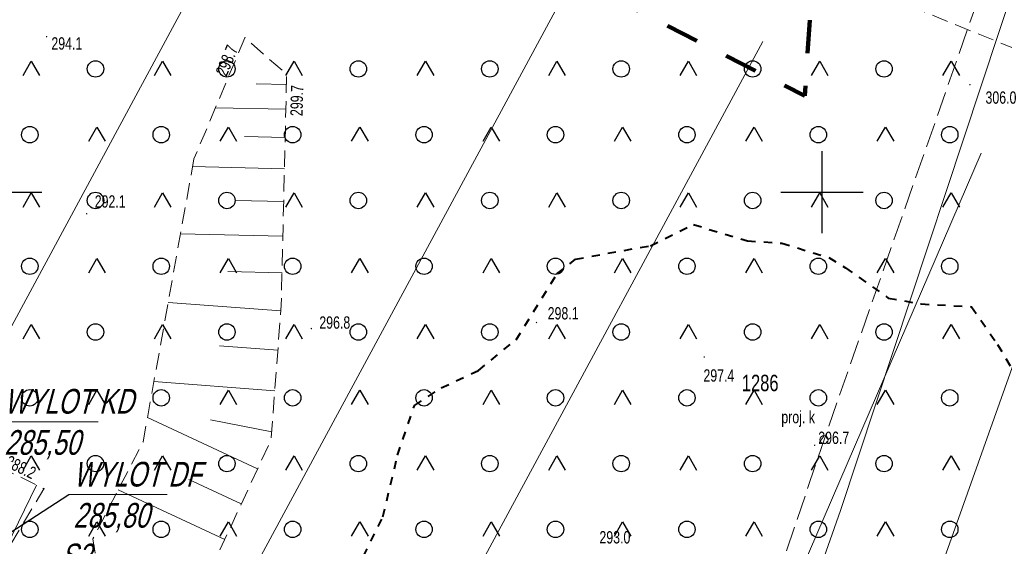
# Model space of a CAD drawing. Header units: metres. Extents: x 8377249 to 8377741, y 5529345 to 5529668.
# Tile 16 of 26: x 8377351 to 8377411, y 5529528 to 5529560. Entities that reach past the tile are written whole.
import ezdxf
from ezdxf.enums import TextEntityAlignment as Align

# ---------------------------------------------------------------- set-up
doc = ezdxf.new("R2010")
doc.units = ezdxf.units.M
doc.header["$MEASUREMENT"] = 0
for name, pattern in [('1.0_0.5', [1.5, 1, -0.5]), ('1.5_0.5', [2, 1.5, -0.5]), ('2.0_2.0', [4, 2, -2]), ('supp_500', [1, 0.5, -0.5])]:
    doc.linetypes.add(name, pattern=pattern)
doc.layers.get('0').update_dxf_attribs({"color": 2, "linetype": 'CONTINUOUS', "lineweight": 5})
for name, color, linetype in [('!granica', 2, 'CONTINUOUS'), ('000 Inne (niezydentyfikowane)', 7, 'CONTINUOUS'), ('211-numer działki ewidencyjnej', 7, 'CONTINUOUS'), ('Pieczątka na wyrysie', 7, 'CONTINUOUS'), ('pikieta naturalna', 7, 'CONTINUOUS'), ('przewód gazowy', 7, 'CONTINUOUS'), ('przewód kanalizacyjny - ob. projektowany', 7, 'CONTINUOUS'), ('skarpa nieumocniona', 7, 'CONTINUOUS'), ('studnia kanalizacyjna - ob. projektowany', 7, 'CONTINUOUS'), ('teren zalesiony', 7, 'CONTINUOUS')]:
    doc.layers.add(name, color=color, linetype=linetype)
for name, color, linetype, lineweight in [('0O', 7, 'CONTINUOUS', 18), ('isa_V1BD385C50508125_TUsr', 7, 'CONTINUOUS', 25), ('pikieta naturalna-Atr2', 7, 'CONTINUOUS', 18), ('studnia kanalizacyjna - ob. projektowany-Atr17', 7, 'CONTINUOUS', 18)]:
    doc.layers.add(name, color=color, linetype=linetype, lineweight=lineweight)
doc.styles.get("Standard").update_dxf_attribs({"font": 'IC-isocp.shx', "width": 0.75, "oblique": 15})

# ---------------------------------------------------------------- blocks, each defined once
blk = doc.blocks.new('PW01')
at = {"linetype": 'Continuous', "lineweight": 13}
h = blk.add_hatch(color=0, dxfattribs=at)
edge = h.paths.add_edge_path()
edge.add_arc((0, 0), 0.045, 0, 360)
blk = doc.blocks.new('OTZK3')
at = {"color": 0, "linetype": 'Continuous'}
for p, q in [((-0.5, -0.289), (0, 0.577)), ((0, 0.577), (0.5, -0.289))]:
    blk.add_line(p, q, dxfattribs=at)
blk = doc.blocks.new('OTZK1')
at = {"color": 0, "linetype": 'Continuous'}
blk.add_circle((0, 0), 0.5, dxfattribs=at)
blk = doc.blocks.new('US15')
at = {"color": 0, "linetype": 'Continuous', "lineweight": 13}
blk.add_circle((0, 0), 0.25, dxfattribs=at)
blk = doc.blocks.new('m')
at = {"color": 0}
for p, q in [((8377400, 5529547.5), (8377400, 5529552.5)), ((8377347.5, 5529550), (8377352.5, 5529550)), ((8377397.5, 5529550), (8377402.5, 5529550))]:
    blk.add_line(p, q, dxfattribs=at)
at = {"layer": '000 Inne (niezydentyfikowane)', "color": 7, "linetype": 'Continuous', "lineweight": 18, "flags": 128}
for points in [[(8377367.4, 5529556.54), (8377365.55, 5529556.58)], [(8377367.36, 5529555.04), (8377363.08, 5529555.14)], [(8377367.32, 5529553.33), (8377364.85, 5529553.39)], [(8377367.28, 5529551.43), (8377361.69, 5529551.57)], [(8377367.23, 5529549.43), (8377364.28, 5529549.5)], [(8377367.18, 5529547.32), (8377360.95, 5529547.46)], [(8377367.13, 5529545.09), (8377363.84, 5529545.17)], [(8377367.05, 5529542.78), (8377360.2, 5529543.3)], [(8377366.87, 5529540.39), (8377363.32, 5529540.66)], [(8377366.69, 5529537.92), (8377359.33, 5529538.48)], [(8377365.64, 5529533.17), (8377358.94, 5529536.29)], [(8377366.5, 5529535.42), (8377362.77, 5529536.15)], [(8377364.64, 5529531.04), (8377361.45, 5529532.52)], [(8377352.19, 5529532.19), (8377349.59, 5529526.89)], [(8377363.65, 5529528.89), (8377357.16, 5529531.9)]]:
    blk.add_lwpolyline(points, dxfattribs=at)
at = {"layer": 'Pieczątka na wyrysie', "color": 6, "linetype": '2.0_2.0', "lineweight": 100, "flags": 128}
blk.add_lwpolyline([(8377323.73, 5529422.76), (8377420.35, 5529432.38), (8377449.98, 5529461.04), (8377474.1, 5529459.19), (8377505.85, 5529470.12), (8377522.08, 5529509.99), (8377508.32, 5529651.45), (8377422.59, 5529668.03), (8377402.84, 5529617.58), (8377398.96, 5529555.85), (8377347.1, 5529582.31), (8377323.82, 5529618.99), (8377254.67, 5529563.96), (8377272.05, 5529523.3), (8377279.63, 5529487.85), (8377300.02, 5529444.79)], close=True, dxfattribs=at)
at = {"layer": 'przewód gazowy', "color": 52, "linetype": 'Continuous', "lineweight": 18, "flags": 128}
blk.add_lwpolyline([(8377371.426, 5529422.484), (8377368.85, 5529427.14), (8377360.43, 5529443.84), (8377371.03, 5529453.48), (8377375.43, 5529457.17), (8377379.16, 5529469.76), (8377379.32, 5529470.42), (8377386.31, 5529488.32), (8377388.76, 5529495.19), (8377391.93, 5529504.06), (8377392.76, 5529506.95), (8377401.12, 5529530.65), (8377412.91, 5529566.22), (8377412.89, 5529584.51), (8377413.84, 5529596.22), (8377421.11, 5529618.89), (8377430.89, 5529637.16), (8377436.71, 5529643.49), (8377450.94, 5529651.18), (8377464.95, 5529657.44), (8377475.221, 5529662.944)], dxfattribs=at)
at = {"layer": 'przewód kanalizacyjny - ob. projektowany', "color": 34, "linetype": '1.5_0.5', "lineweight": 18, "flags": 128}
blk.add_lwpolyline([(8377471.319, 5529663.699), (8377452.02, 5529654), (8377431.32, 5529641.53), (8377418.88, 5529618.24), (8377412.02, 5529596.3), (8377411.03, 5529566.1), (8377400.12, 5529534.95), (8377390.52, 5529506.46), (8377384.92, 5529491.08), (8377346.66, 5529497.71), (8377318.45, 5529473.5), (8377304.71, 5529475.14)], dxfattribs=at)
at = {"layer": 'skarpa nieumocniona', "color": 7, "linetype": '1.0_0.5', "lineweight": 18, "flags": 128}
for points in [[(8377361.77, 5529552.02), (8377358.67, 5529534.81), (8377355.61, 5529528.92), (8377356.58, 5529522.75), (8377360.71, 5529519.73), (8377363.61, 5529518.68), (8377368.35, 5529515.21), (8377364.64, 5529521.72), (8377361.73, 5529524.77), (8377366.46, 5529534.94), (8377367.08, 5529543.13), (8377367.41, 5529557.17), (8377364.87, 5529559.39)], [(8377361.77, 5529552.02), (8377358.67, 5529534.81), (8377355.61, 5529528.92), (8377356.58, 5529522.75), (8377360.71, 5529519.73), (8377363.61, 5529518.68), (8377368.35, 5529515.21), (8377364.64, 5529521.72), (8377361.73, 5529524.77), (8377366.46, 5529534.94), (8377367.08, 5529543.13), (8377367.41, 5529557.17), (8377364.87, 5529559.39)], [(8377333.93, 5529539.53), (8377326.59, 5529544.64), (8377321.07, 5529548.19), (8377313.66, 5529552.63), (8377312.69, 5529549.73), (8377321.13, 5529541.74), (8377345.94, 5529526.69), (8377349.6, 5529526.89), (8377352.64, 5529531.97), (8377347.52, 5529534.48)], [(8377333.93, 5529539.53), (8377326.59, 5529544.64), (8377321.07, 5529548.19), (8377313.66, 5529552.63), (8377312.69, 5529549.73), (8377321.13, 5529541.74), (8377345.94, 5529526.69), (8377349.6, 5529526.89), (8377352.64, 5529531.97), (8377347.52, 5529534.48)]]:
    blk.add_lwpolyline(points, close=True, dxfattribs=at)
at = {"layer": 'teren zalesiony', "color": 7, "linetype": '1.0_0.5', "lineweight": 18, "flags": 128}
blk.add_lwpolyline([(8377370.219, 5529576.127), (8377359.89, 5529578.54), (8377352.51, 5529583.82), (8377346.34, 5529587.22), (8377342.51, 5529582), (8377337.38, 5529576.69), (8377331.75, 5529571.84), (8377326.08, 5529565.51), (8377319.62, 5529558.95), (8377313.66, 5529552.63), (8377312.69, 5529549.73), (8377321.13, 5529541.74), (8377345.94, 5529526.69), (8377350.04, 5529524.56), (8377360.71, 5529519.73), (8377368.35, 5529515.21), (8377376.02, 5529511.1), (8377387.86, 5529505.24), (8377397.57, 5529500.64), (8377406.63, 5529497.94), (8377414.62, 5529495.96), (8377424.67, 5529494.5), (8377434.69, 5529494.45), (8377436.29, 5529494.41), (8377438.25, 5529494.79), (8377441.49, 5529495.21), (8377447.45, 5529495.67), (8377461.64, 5529505.74), (8377459.06, 5529513.88), (8377462.97, 5529518.18), (8377462.97, 5529519.87), (8377458.52, 5529521.71), (8377434.97, 5529529.58), (8377451.16, 5529545.53), (8377429.33, 5529552.53), (8377423.34, 5529554.45), (8377421.45, 5529555.33), (8377414.67, 5529557.53), (8377394.569, 5529565.692)], dxfattribs=at)
at = {"layer": 'pikieta naturalna', "color": 7, "linetype": 'Continuous', "lineweight": 13}
for p in [(8377352.8, 5529559.46), (8377364.87, 5529559.39), (8377367.41, 5529557.17), (8377409, 5529556.54), (8377355.24, 5529548.69), (8377382.62, 5529542.08), (8377368.91, 5529541.71), (8377392.83, 5529539.98), (8377399.55, 5529534.61), (8377352.64, 5529531.97)]:
    blk.add_blockref('PW01', p, dxfattribs=at)
at = {"layer": 'studnia kanalizacyjna - ob. projektowany', "color": 34, "linetype": 'Continuous', "lineweight": 18}
blk.add_blockref('US15', (8377400.12, 5529534.95), dxfattribs=at)
at = {"layer": 'teren zalesiony', "color": 7, "linetype": 'Continuous', "lineweight": 18}
for name, p in [('OTZK3', (8377351.863, 5529557.382)), ('OTZK1', (8377355.776, 5529557.496)), ('OTZK3', (8377359.863, 5529557.382)), ('OTZK1', (8377363.776, 5529557.496)), ('OTZK3', (8377367.863, 5529557.382)), ('OTZK1', (8377371.776, 5529557.496)), ('OTZK3', (8377375.863, 5529557.382)), ('OTZK1', (8377379.776, 5529557.496)), ('OTZK3', (8377383.863, 5529557.382)), ('OTZK1', (8377387.776, 5529557.496)), ('OTZK3', (8377391.863, 5529557.382)), ('OTZK1', (8377395.776, 5529557.496)), ('OTZK3', (8377399.863, 5529557.382)), ('OTZK1', (8377403.776, 5529557.496)), ('OTZK3', (8377407.863, 5529557.382)), ('OTZK1', (8377351.776, 5529553.496)), ('OTZK3', (8377355.863, 5529553.382)), ('OTZK1', (8377359.776, 5529553.496)), ('OTZK3', (8377363.863, 5529553.382)), ('OTZK1', (8377367.776, 5529553.496)), ('OTZK3', (8377371.863, 5529553.382)), ('OTZK1', (8377375.776, 5529553.496)), ('OTZK3', (8377379.863, 5529553.382)), ('OTZK1', (8377383.776, 5529553.496)), ('OTZK3', (8377387.863, 5529553.382)), ('OTZK1', (8377391.776, 5529553.496)), ('OTZK3', (8377395.863, 5529553.382)), ('OTZK1', (8377399.776, 5529553.496)), ('OTZK3', (8377403.863, 5529553.382)), ('OTZK1', (8377407.776, 5529553.496)), ('OTZK3', (8377351.863, 5529549.382)), ('OTZK1', (8377355.776, 5529549.496)), ('OTZK3', (8377359.863, 5529549.382)), ('OTZK1', (8377363.776, 5529549.496)), ('OTZK3', (8377367.863, 5529549.382)), ('OTZK1', (8377371.776, 5529549.496)), ('OTZK3', (8377375.863, 5529549.382)), ('OTZK1', (8377379.776, 5529549.496)), ('OTZK3', (8377383.863, 5529549.382)), ('OTZK1', (8377387.776, 5529549.496)), ('OTZK3', (8377391.863, 5529549.382)), ('OTZK1', (8377395.776, 5529549.496)), ('OTZK3', (8377399.863, 5529549.382)), ('OTZK1', (8377403.776, 5529549.496)), ('OTZK3', (8377407.863, 5529549.382)), ('OTZK1', (8377351.776, 5529545.496)), ('OTZK3', (8377355.863, 5529545.382)), ('OTZK1', (8377359.776, 5529545.496)), ('OTZK3', (8377363.863, 5529545.382)), ('OTZK1', (8377367.776, 5529545.496)), ('OTZK3', (8377371.863, 5529545.382)), ('OTZK1', (8377375.776, 5529545.496)), ('OTZK3', (8377379.863, 5529545.382)), ('OTZK1', (8377383.776, 5529545.496)), ('OTZK3', (8377387.863, 5529545.382)), ('OTZK1', (8377391.776, 5529545.496)), ('OTZK3', (8377395.863, 5529545.382)), ('OTZK1', (8377399.776, 5529545.496)), ('OTZK3', (8377403.863, 5529545.382)), ('OTZK1', (8377407.776, 5529545.496)), ('OTZK3', (8377351.863, 5529541.382)), ('OTZK1', (8377355.776, 5529541.496)), ('OTZK3', (8377359.863, 5529541.382)), ('OTZK1', (8377363.776, 5529541.496)), ('OTZK3', (8377367.863, 5529541.382)), ('OTZK1', (8377371.776, 5529541.496)), ('OTZK3', (8377375.863, 5529541.382)), ('OTZK1', (8377379.776, 5529541.496)), ('OTZK3', (8377383.863, 5529541.382)), ('OTZK1', (8377387.776, 5529541.496)), ('OTZK3', (8377391.863, 5529541.382)), ('OTZK1', (8377395.776, 5529541.496)), ('OTZK3', (8377399.863, 5529541.382)), ('OTZK1', (8377403.776, 5529541.496)), ('OTZK3', (8377407.863, 5529541.382)), ('OTZK1', (8377351.776, 5529537.496)), ('OTZK3', (8377355.863, 5529537.382)), ('OTZK1', (8377359.776, 5529537.496)), ('OTZK3', (8377363.863, 5529537.382)), ('OTZK1', (8377367.776, 5529537.496)), ('OTZK3', (8377371.863, 5529537.382)), ('OTZK1', (8377375.776, 5529537.496)), ('OTZK3', (8377379.863, 5529537.382)), ('OTZK1', (8377383.776, 5529537.496)), ('OTZK3', (8377387.863, 5529537.382)), ('OTZK1', (8377391.776, 5529537.496)), ('OTZK3', (8377395.863, 5529537.382)), ('OTZK1', (8377399.776, 5529537.496)), ('OTZK3', (8377403.863, 5529537.382)), ('OTZK1', (8377407.776, 5529537.496)), ('OTZK3', (8377351.863, 5529533.382)), ('OTZK1', (8377355.776, 5529533.496)), ('OTZK3', (8377359.863, 5529533.382)), ('OTZK1', (8377363.776, 5529533.496)), ('OTZK3', (8377367.863, 5529533.382)), ('OTZK1', (8377371.776, 5529533.496)), ('OTZK3', (8377375.863, 5529533.382)), ('OTZK1', (8377379.776, 5529533.496)), ('OTZK3', (8377383.863, 5529533.382)), ('OTZK1', (8377387.776, 5529533.496)), ('OTZK3', (8377391.863, 5529533.382)), ('OTZK1', (8377395.776, 5529533.496)), ('OTZK3', (8377399.863, 5529533.382)), ('OTZK1', (8377403.776, 5529533.496)), ('OTZK3', (8377407.863, 5529533.382)), ('OTZK1', (8377351.776, 5529529.496)), ('OTZK3', (8377355.863, 5529529.382)), ('OTZK1', (8377359.776, 5529529.496)), ('OTZK3', (8377363.863, 5529529.382)), ('OTZK1', (8377367.776, 5529529.496)), ('OTZK3', (8377371.863, 5529529.382)), ('OTZK1', (8377375.776, 5529529.496)), ('OTZK3', (8377379.863, 5529529.382)), ('OTZK1', (8377383.776, 5529529.496)), ('OTZK3', (8377387.863, 5529529.382)), ('OTZK1', (8377391.776, 5529529.496)), ('OTZK3', (8377395.863, 5529529.382)), ('OTZK1', (8377399.776, 5529529.496)), ('OTZK3', (8377403.863, 5529529.382)), ('OTZK1', (8377407.776, 5529529.496))]:
    blk.add_blockref(name, p, dxfattribs=at)
at = {"layer": '211-numer działki ewidencyjnej', "color": 7, "linetype": 'Continuous', "lineweight": 18, "width": 0.75}
blk.add_text('1286', height=1, dxfattribs=at).set_placement((8377395.12, 5529537.9))
at = {"layer": 'pikieta naturalna-Atr2', "color": 7, "width": 0.75}
for s, p in [('294.1', (8377353.09, 5529559.42)), ('306.0', (8377409.95, 5529556.13)), ('292.1', (8377355.73, 5529549.81)), ('298.1', (8377383.3, 5529543.01)), ('297.4', (8377392.78, 5529539.23)), ('293.0', (8377386.45, 5529529.39))]:
    blk.add_text(s, height=0.75, dxfattribs=at).set_placement(p, align=Align.TOP_LEFT)
for s, rotation, p in [('298.7', 67.187, (8377363.06, 5529557.29)), ('299.7', 88.653, (8377367.63, 5529554.64)), ('288.2', 333.884, (8377350.55, 5529534.03))]:
    blk.add_text(s, height=0.75, rotation=rotation, dxfattribs=at).set_placement(p, align=Align.TOP_LEFT)
for s, p in [('296.8', (8377369.4, 5529541.7)), ('296.7', (8377399.77, 5529534.69))]:
    blk.add_text(s, height=0.75, dxfattribs=at).set_placement(p)
at = {"layer": 'studnia kanalizacyjna - ob. projektowany-Atr17', "color": 34, "width": 0.75}
blk.add_text('proj. k', height=0.75, dxfattribs=at).set_placement((8377399.57, 5529535.95), align=Align.RIGHT)

msp = doc.modelspace()

# ---------------------------------------------------------------- linework, layer by layer
at = {"layer": '!granica', "color": 1, "linetype": 'supp_500', "lineweight": 40}
msp.add_lwpolyline([(8377357.446, 5529512.23), (8377359.678, 5529515.137), (8377365.156, 5529520.87), (8377370.341, 5529524.28), (8377373.267, 5529530.265), (8377374.168, 5529534.018), (8377375.194, 5529537.035), (8377376.822, 5529538.101), (8377379.095, 5529539.159), (8377381.373, 5529541.032), (8377383.865, 5529545.028), (8377384.998, 5529545.929), (8377389.552, 5529546.748), (8377392.181, 5529548.029), (8377395.458, 5529547.042), (8377397.543, 5529546.9), (8377400.406, 5529546.029), (8377401.431, 5529545.4), (8377404.035, 5529543.565), (8377406.027, 5529543.202), (8377409.102, 5529543.036), (8377410.69, 5529540.746), (8377411.567, 5529539.232)], dxfattribs=at)
at = {"layer": '0O', "linetype": 'ByBlock'}
for p, q in [((8377368.238, 5529574.373), (8377340.691, 5529523.416)), ((8377385.832, 5529564.862), (8377358.285, 5529513.905)), ((8377396.388, 5529559.156), (8377368.841, 5529508.199)), ((8377409.688, 5529552.367), (8377386.703, 5529499.196)), ((8377415.394, 5529550.123), (8377395.999, 5529495.54)), ((8377349.944, 5529536.043), (8377355.934, 5529536.043)), ((8377354.151, 5529531.611), (8377360.141, 5529531.611))]:
    msp.add_line(p, q, dxfattribs=at)
at = {"layer": '0O', "lineweight": -2}
msp.add_line((8377345.523, 5529526.034), (8377354.151, 5529531.611), dxfattribs=at)

# ---------------------------------------------------------------- block references
at = {"layer": 'isa_V1BD385C50508125_TUsr', "linetype": 'ByBlock'}
msp.add_blockref('m', (0, 0), dxfattribs=at)

# ---------------------------------------------------------------- texts
at = {"layer": '0O', "linetype": 'ByBlock', "char_height": 1.5, "width": 11.48563, "attachment_point": 1}
for s, insert in [('{\\Fic-isocp.shx|c1;WYLOT KD\\P285,50}', (8377350.229, 5529538.034)), ('{\\Fic-isocp.shx|c1;WYLOT DF\\P285,80}', (8377354.436, 5529533.602)), ('{\\Fic-isocp.shx|c1;S2\\P286,30}', (8377353.664, 5529528.629))]:
    msp.add_mtext(s, dxfattribs=dict(at, insert=insert))

doc.saveas('drawing.dxf')
